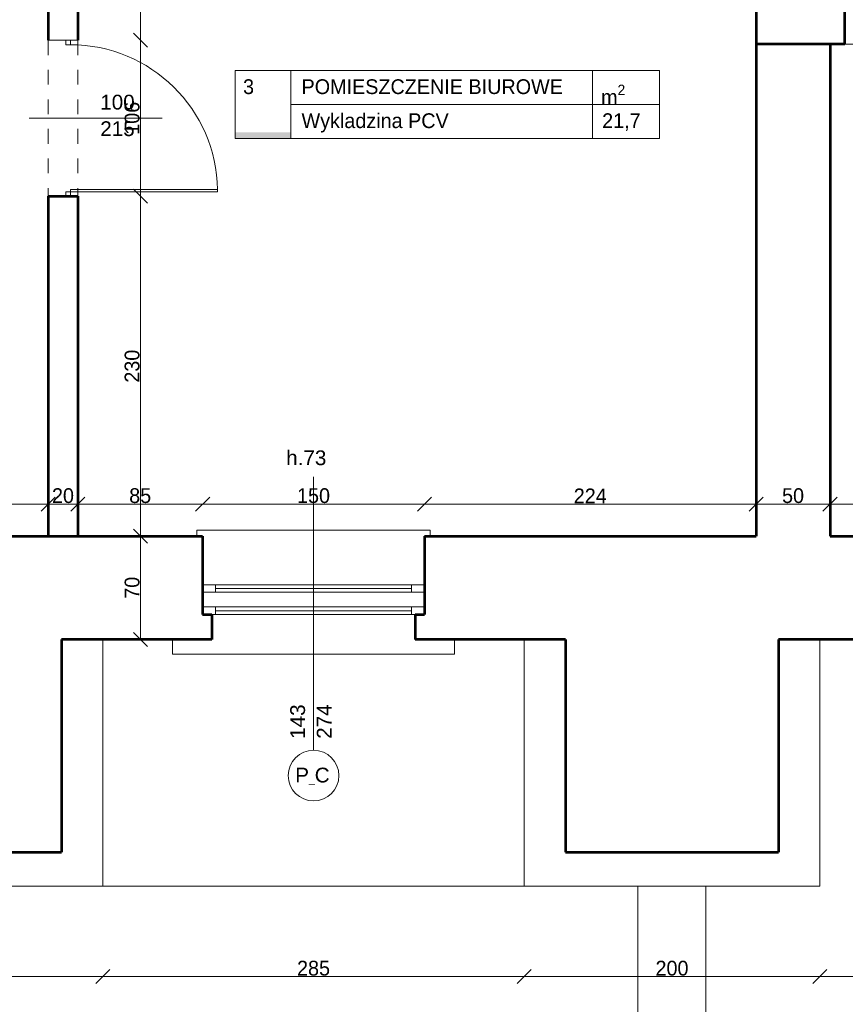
# Model space of a CAD drawing. Header units: inches. Extents: x -21887 to 84279, y -131485 to 67836.
# Tile 40 of 256: x 12188 to 17773, y -28139 to -21474. Entities that reach past the tile are written whole.
import ezdxf

# ---------------------------------------------------------------- set-up
doc = ezdxf.new("R2010")
doc.units = ezdxf.units.IN
doc.header["$MEASUREMENT"] = 0
doc.linetypes.add('Dashed', pattern=[400, 200, -200])
doc.linetypes.add('Dashed copy', pattern=[200, 100, -100])
doc.layers.get('0').update_dxf_attribs({"lineweight": 13})
doc.layers.get('Defpoints').update_dxf_attribs({"lineweight": 13})
for name, color, linetype, lineweight in [('AI_MURY', 7, 'Continuous', 53), ('Dimensioning', 7, 'Continuous', 13), ('DRZWI', 7, 'Continuous', 13), ('dzialowki', 7, 'Continuous', 53), ('OPISY TABELKI', 7, 'Continuous', 13), ('PODCIAGI', 7, 'Continuous', 13)]:
    doc.layers.add(name, color=color, linetype=linetype, lineweight=lineweight)
doc.styles.add('GENERATED_STYLE_7', font='txt')
doc.styles.add('GENERATED_STYLE_8', font='txt')
doc.styles.add('GENERATED_STYLE_9', font='txt')
doc.styles.add('Style-Courier New', font='txt')
doc.dimstyles.new('Dimstyle_4', dxfattribs={"dimtxt": 100, "dimasz": 95, "dimexe": 0, "dimexo": 0, "dimgap": 0.09, "dimtad": 1, "dimdec": 0, "dimlfac": 0.1, "dimzin": 0, "dimdsep": 46, "dimlunit": 5, "dimtxsty": 'GENERATED_STYLE_7', "dimblk": 'ARROWHEAD_6', "dimcen": 0.09, "dimclrd": 161, "dimclre": 161, "dimclrt": 7, "dimadec": 0, "dimazin": 0, "dimtfac": 1, "dimtdec": 0, "dimtmove": 0, "dimatfit": 3, "dimfxl": 0, "dimtolj": 1, "dimtzin": 0, "dimarcsym": 0})
doc.dimstyles.new('Dimstyle_5', dxfattribs={"dimtxt": 100, "dimasz": 95, "dimexe": 0.18, "dimexo": 0, "dimgap": 0.09, "dimtad": 1, "dimtih": 1, "dimtoh": 1, "dimdec": 0, "dimlfac": 0.1, "dimzin": 0, "dimdsep": 46, "dimlunit": 5, "dimtxsty": 'GENERATED_STYLE_7', "dimblk": 'ARROWHEAD_6', "dimcen": 0.09, "dimclrd": 161, "dimclre": 161, "dimclrt": 7, "dimadec": 0, "dimazin": 0, "dimtfac": 1, "dimtdec": 0, "dimtmove": 0, "dimatfit": 3, "dimfxl": 0, "dimtolj": 1, "dimtzin": 0, "dimarcsym": 0})

# ---------------------------------------------------------------- blocks, each defined once
blk = doc.blocks.new('ARROWHEAD_6')
at = {"color": 0, "linetype": 'Continuous'}
for p, q in [((0, 0), (-1, 0)), ((-0.5, -0.5), (0.5, 0.5))]:
    blk.add_line(p, q, dxfattribs=at)
blk = doc.blocks.new('*U183')
at = {"layer": 'Defpoints', "color": 0, "linetype": 'Continuous'}
for p in [(-270, -24609.3), (56990.5, -24609.3), (57180.5, -28359.3)]:
    blk.add_point(p, dxfattribs=at)
at = {"layer": 'Dimensioning', "color": 161, "linetype": 'Continuous', "lineweight": -2}
for p, q in [((-269.9, -24609.3), (-270, -24609.3)), ((-270, -28264.3), (-270, -24704.3)), ((-269.9, -28359.3), (-270, -28359.3))]:
    blk.add_line(p, q, dxfattribs=at)
at = {"layer": 'Dimensioning', "color": 161, "linetype": 'Continuous', "lineweight": -2, "xscale": 95, "yscale": 95, "zscale": 95}
for p, rotation in [((-270, -24609.3), 90), ((-270, -28359.3), 270)]:
    blk.add_blockref('ARROWHEAD_6', p, dxfattribs=dict(at, rotation=rotation))
at = {"layer": 'Dimensioning', "color": 7, "linetype": 'Continuous', "insert": (-326.3, -26484.3), "char_height": 100, "attachment_point": 5, "rotation": 90, "style": 'GENERATED_STYLE_7'}
blk.add_mtext('375', dxfattribs=at)
blk = doc.blocks.new('*D1913')
at = {"layer": 'Defpoints'}
for p in [(-270, -24609.3), (56990.5, -24609.3), (-270, -26484.3), (57180.5, -28359.3)]:
    blk.add_point(p, dxfattribs=at)
at = {"layer": 'Dimensioning', "color": 161, "linetype": 'Continuous'}
blk.add_blockref('*U183', (0, 0), dxfattribs=at)
blk = doc.blocks.new('*U184')
at = {"layer": 'Defpoints', "color": 0, "linetype": 'Continuous'}
for p in [(-270, -21459.3), (57580.5, -21459.3), (56990.5, -24609.3)]:
    blk.add_point(p, dxfattribs=at)
at = {"layer": 'Dimensioning', "color": 161, "linetype": 'Continuous', "lineweight": -2}
for p, q in [((-269.9, -21459.3), (-270, -21459.3)), ((-270, -24514.3), (-270, -21554.3)), ((-269.9, -24609.3), (-270, -24609.3))]:
    blk.add_line(p, q, dxfattribs=at)
at = {"layer": 'Dimensioning', "color": 161, "linetype": 'Continuous', "lineweight": -2, "xscale": 95, "yscale": 95, "zscale": 95}
for p, rotation in [((-270, -21459.3), 90), ((-270, -24609.3), 270)]:
    blk.add_blockref('ARROWHEAD_6', p, dxfattribs=dict(at, rotation=rotation))
at = {"layer": 'Dimensioning', "color": 7, "linetype": 'Continuous', "insert": (-326.3, -23034.3), "char_height": 100, "attachment_point": 5, "rotation": 90, "style": 'GENERATED_STYLE_7'}
blk.add_mtext('315', dxfattribs=at)
blk = doc.blocks.new('*U1771')
at = {"layer": 'Defpoints'}
for p in [(122.4, -22997.2), (122.4, -23034.3), (57973, -22997.2), (57383, -26147.2)]:
    blk.add_point(p, dxfattribs=at)
at = {"layer": 'Dimensioning', "color": 161, "linetype": 'Continuous'}
blk.add_blockref('*U184', (392.5, -1537.9), dxfattribs=at)
blk = doc.blocks.new('*D1914')
at = {"layer": 'Defpoints'}
for p in [(122.4, 0), (122.4, -22997.2), (57973, -22997.2), (57383, -26147.2)]:
    blk.add_point(p, dxfattribs=at)
at = {"layer": 'Dimensioning', "color": 161, "linetype": 'Continuous'}
blk.add_blockref('*U1771', (0, 0), dxfattribs=at)
blk = doc.blocks.new('*U375')
at = {"layer": 'Defpoints', "color": 0, "linetype": 'Continuous'}
for p in [(-3768.9, -27324.3), (62095.5, -27324.3), (62070.5, -30824.3)]:
    blk.add_point(p, dxfattribs=at)
at = {"layer": 'Dimensioning', "color": 161, "linetype": 'Continuous', "lineweight": -2}
for p, q in [((-3768.7, -27324.3), (-3768.9, -27324.3)), ((-3768.9, -30729.3), (-3768.9, -27419.3)), ((-3768.7, -30824.3), (-3768.9, -30824.3))]:
    blk.add_line(p, q, dxfattribs=at)
at = {"layer": 'Dimensioning', "color": 161, "linetype": 'Continuous', "lineweight": -2, "xscale": 95, "yscale": 95, "zscale": 95}
for p, rotation in [((-3768.9, -27324.3), 90), ((-3768.9, -30824.3), 270)]:
    blk.add_blockref('ARROWHEAD_6', p, dxfattribs=dict(at, rotation=rotation))
at = {"layer": 'Dimensioning', "color": 7, "linetype": 'Continuous', "insert": (-3825.2, -29074.3), "char_height": 100, "attachment_point": 5, "rotation": 90, "style": 'GENERATED_STYLE_7'}
blk.add_mtext('350', dxfattribs=at)
blk = doc.blocks.new('*D2395')
at = {"layer": 'Defpoints'}
for p in [(-3768.9, -27324.3), (62095.5, -27324.3), (-3768.9, -29074.3), (62070.5, -30824.3)]:
    blk.add_point(p, dxfattribs=at)
at = {"layer": 'Dimensioning', "color": 161, "linetype": 'Continuous'}
blk.add_blockref('*U375', (0, 0), dxfattribs=at)
blk = doc.blocks.new('*U376')
at = {"layer": 'Defpoints', "color": 0, "linetype": 'Continuous'}
for p in [(-3768.9, -23758.2), (61880.5, -23758.2), (62095.5, -27324.3)]:
    blk.add_point(p, dxfattribs=at)
at = {"layer": 'Dimensioning', "color": 161, "linetype": 'Continuous', "lineweight": -2}
for p, q in [((-3768.7, -23758.2), (-3768.9, -23758.2)), ((-3768.9, -27229.3), (-3768.9, -23853.2)), ((-3768.7, -27324.3), (-3768.9, -27324.3))]:
    blk.add_line(p, q, dxfattribs=at)
at = {"layer": 'Dimensioning', "color": 161, "linetype": 'Continuous', "lineweight": -2, "xscale": 95, "yscale": 95, "zscale": 95}
for p, rotation in [((-3768.9, -23758.2), 90), ((-3768.9, -27324.3), 270)]:
    blk.add_blockref('ARROWHEAD_6', p, dxfattribs=dict(at, rotation=rotation))
at = {"layer": 'Dimensioning', "color": 7, "linetype": 'Continuous', "insert": (-3825.2, -25541.2), "char_height": 100, "attachment_point": 5, "rotation": 90, "style": 'GENERATED_STYLE_7'}
blk.add_mtext('357', dxfattribs=at)
blk = doc.blocks.new('*U1772')
at = {"layer": 'Defpoints'}
for p in [(-2777.6, -24404.3), (62871.9, -24404.3), (-2777.6, -25541.2), (63086.9, -27970.5)]:
    blk.add_point(p, dxfattribs=at)
at = {"layer": 'Dimensioning', "color": 161, "linetype": 'Continuous'}
blk.add_blockref('*U376', (991.3, -646.2), dxfattribs=at)
blk = doc.blocks.new('*D2396')
at = {"layer": 'Defpoints'}
for p in [(-2777.6, 0), (-2777.6, -24404.3), (62871.9, -24404.3), (63086.9, -27970.5)]:
    blk.add_point(p, dxfattribs=at)
at = {"layer": 'Dimensioning', "color": 161, "linetype": 'Continuous'}
blk.add_blockref('*U1772', (0, 0), dxfattribs=at)
blk = doc.blocks.new('*U377')
at = {"layer": 'Defpoints', "color": 0, "linetype": 'Continuous'}
for p in [(-3768.9, -21459.3), (61832.4, -21459.3), (61880.5, -23758.2)]:
    blk.add_point(p, dxfattribs=at)
at = {"layer": 'Dimensioning', "color": 161, "linetype": 'Continuous', "lineweight": -2}
for p, q in [((-3768.7, -21459.3), (-3768.9, -21459.3)), ((-3768.9, -23663.2), (-3768.9, -21554.3)), ((-3768.7, -23758.2), (-3768.9, -23758.2))]:
    blk.add_line(p, q, dxfattribs=at)
at = {"layer": 'Dimensioning', "color": 161, "linetype": 'Continuous', "lineweight": -2, "xscale": 95, "yscale": 95, "zscale": 95}
for p, rotation in [((-3768.9, -21459.3), 90), ((-3768.9, -23758.2), 270)]:
    blk.add_blockref('ARROWHEAD_6', p, dxfattribs=dict(at, rotation=rotation))
at = {"layer": 'Dimensioning', "color": 7, "linetype": 'Continuous', "insert": (-3825.2, -22608.7), "char_height": 100, "attachment_point": 5, "rotation": 90, "style": 'GENERATED_STYLE_7'}
blk.add_mtext('230', dxfattribs=at)
blk = doc.blocks.new('*U1773')
at = {"layer": 'Defpoints'}
for p in [(-3488.6, -22004), (62112.7, -22004), (-3488.6, -22608.7), (62160.9, -24302.8)]:
    blk.add_point(p, dxfattribs=at)
at = {"layer": 'Dimensioning', "color": 161, "linetype": 'Continuous'}
blk.add_blockref('*U377', (280.3, -544.7), dxfattribs=at)
blk = doc.blocks.new('*D2397')
at = {"layer": 'Defpoints'}
for p in [(-3488.6, 0), (-3488.6, -22004), (62112.7, -22004), (62160.9, -24302.8)]:
    blk.add_point(p, dxfattribs=at)
at = {"layer": 'Dimensioning', "color": 161, "linetype": 'Continuous'}
blk.add_blockref('*U1773', (0, 0), dxfattribs=at)
blk = doc.blocks.new('*U385')
at = {"layer": 'Defpoints', "color": 0, "linetype": 'Continuous'}
for p in [(4587.2, -24861.2), (52873.8, -24861.2), (48910.5, -26299.3)]:
    blk.add_point(p, dxfattribs=at)
at = {"layer": 'Dimensioning', "color": 161, "linetype": 'Continuous', "lineweight": -2}
for p, q in [((4587.4, -24861.2), (4587.2, -24861.2)), ((4587.2, -26204.3), (4587.2, -24956.2)), ((4587.4, -26299.3), (4587.2, -26299.3))]:
    blk.add_line(p, q, dxfattribs=at)
at = {"layer": 'Dimensioning', "color": 161, "linetype": 'Continuous', "lineweight": -2, "xscale": 95, "yscale": 95, "zscale": 95}
for p, rotation in [((4587.2, -24861.2), 90), ((4587.2, -26299.3), 270)]:
    blk.add_blockref('ARROWHEAD_6', p, dxfattribs=dict(at, rotation=rotation))
at = {"layer": 'Dimensioning', "color": 7, "linetype": 'Continuous', "insert": (4532.8, -25580.3), "char_height": 100, "attachment_point": 5, "rotation": 90, "style": 'GENERATED_STYLE_7'}
blk.add_mtext('144', dxfattribs=at)
blk = doc.blocks.new('*D2461')
at = {"layer": 'Defpoints'}
for p in [(4587.2, -24861.2), (52873.8, -24861.2), (4587.2, -25580.3), (48910.5, -26299.3)]:
    blk.add_point(p, dxfattribs=at)
at = {"layer": 'Dimensioning', "color": 161, "linetype": 'Continuous'}
blk.add_blockref('*U385', (0, 0), dxfattribs=at)
blk = doc.blocks.new('*U386')
at = {"layer": 'Defpoints', "color": 0, "linetype": 'Continuous'}
for p in [(12797.4, -24969.3), (13004.7, -24969.3), (12797.4, -25669.3)]:
    blk.add_point(p, dxfattribs=at)
at = {"layer": 'Dimensioning', "color": 161, "linetype": 'Continuous', "lineweight": -2}
for p, q in [((13004.6, -24969.3), (13004.7, -24969.3)), ((13004.7, -25574.3), (13004.7, -25064.3)), ((13004.6, -25669.3), (13004.7, -25669.3))]:
    blk.add_line(p, q, dxfattribs=at)
at = {"layer": 'Dimensioning', "color": 161, "linetype": 'Continuous', "lineweight": -2, "xscale": 95, "yscale": 95, "zscale": 95}
for p, rotation in [((13004.7, -24969.3), 90), ((13004.7, -25669.3), 270)]:
    blk.add_blockref('ARROWHEAD_6', p, dxfattribs=dict(at, rotation=rotation))
at = {"layer": 'Dimensioning', "color": 7, "linetype": 'Continuous', "insert": (12948.5, -25319.3), "char_height": 100, "attachment_point": 5, "rotation": 90, "style": 'GENERATED_STYLE_7'}
blk.add_mtext('70', dxfattribs=at)
blk = doc.blocks.new('*D2466')
at = {"layer": 'Defpoints'}
for p in [(12797.4, -24969.3), (13004.7, -24969.3), (13004.7, -25319.3), (12797.4, -25669.3)]:
    blk.add_point(p, dxfattribs=at)
at = {"layer": 'Dimensioning', "color": 161, "linetype": 'Continuous'}
blk.add_blockref('*U386', (0, 0), dxfattribs=at)
blk = doc.blocks.new('*U387')
at = {"layer": 'Defpoints', "color": 0, "linetype": 'Continuous'}
for p in [(12380.5, -22669.3), (13004.7, -22669.3), (12797.4, -24969.3)]:
    blk.add_point(p, dxfattribs=at)
at = {"layer": 'Dimensioning', "color": 161, "linetype": 'Continuous', "lineweight": -2}
for p, q in [((13004.6, -22669.3), (13004.7, -22669.3)), ((13004.7, -24874.3), (13004.7, -22764.3)), ((13004.6, -24969.3), (13004.7, -24969.3))]:
    blk.add_line(p, q, dxfattribs=at)
at = {"layer": 'Dimensioning', "color": 161, "linetype": 'Continuous', "lineweight": -2, "xscale": 95, "yscale": 95, "zscale": 95}
for p, rotation in [((13004.7, -22669.3), 90), ((13004.7, -24969.3), 270)]:
    blk.add_blockref('ARROWHEAD_6', p, dxfattribs=dict(at, rotation=rotation))
at = {"layer": 'Dimensioning', "color": 7, "linetype": 'Continuous', "insert": (12948.5, -23819.3), "char_height": 100, "attachment_point": 5, "rotation": 90, "style": 'GENERATED_STYLE_7'}
blk.add_mtext('230', dxfattribs=at)
blk = doc.blocks.new('*D2467')
at = {"layer": 'Defpoints'}
for p in [(12380.5, -22669.3), (13004.7, -22669.3), (13004.7, -23819.3), (12797.4, -24969.3)]:
    blk.add_point(p, dxfattribs=at)
at = {"layer": 'Dimensioning', "color": 161, "linetype": 'Continuous'}
blk.add_blockref('*U387', (0, 0), dxfattribs=at)
blk = doc.blocks.new('*U388')
at = {"layer": 'Defpoints', "color": 0, "linetype": 'Continuous'}
for p in [(12407.1, -21612.9), (13004.7, -21612.9), (12380.5, -22669.3)]:
    blk.add_point(p, dxfattribs=at)
at = {"layer": 'Dimensioning', "color": 161, "linetype": 'Continuous', "lineweight": -2}
for p, q in [((13004.6, -21612.9), (13004.7, -21612.9)), ((13004.7, -22574.3), (13004.7, -21707.9)), ((13004.6, -22669.3), (13004.7, -22669.3))]:
    blk.add_line(p, q, dxfattribs=at)
at = {"layer": 'Dimensioning', "color": 161, "linetype": 'Continuous', "lineweight": -2, "xscale": 95, "yscale": 95, "zscale": 95}
for p, rotation in [((13004.7, -21612.9), 90), ((13004.7, -22669.3), 270)]:
    blk.add_blockref('ARROWHEAD_6', p, dxfattribs=dict(at, rotation=rotation))
at = {"layer": 'Dimensioning', "color": 7, "linetype": 'Continuous', "insert": (12948.5, -22141.1), "char_height": 100, "attachment_point": 5, "rotation": 90, "style": 'GENERATED_STYLE_7'}
blk.add_mtext('106', dxfattribs=at)
blk = doc.blocks.new('*D2468')
at = {"layer": 'Defpoints'}
for p in [(12407.1, -21612.9), (13004.7, -21612.9), (13004.7, -22141.1), (12380.5, -22669.3)]:
    blk.add_point(p, dxfattribs=at)
at = {"layer": 'Dimensioning', "color": 161, "linetype": 'Continuous'}
blk.add_blockref('*U388', (0, 0), dxfattribs=at)
blk = doc.blocks.new('*U389')
at = {"layer": 'Defpoints', "color": 0, "linetype": 'Continuous'}
for p in [(12797.4, -20239.3), (13004.7, -20239.3), (12407.1, -21612.9)]:
    blk.add_point(p, dxfattribs=at)
at = {"layer": 'Dimensioning', "color": 161, "linetype": 'Continuous', "lineweight": -2}
for p, q in [((13004.6, -20239.3), (13004.7, -20239.3)), ((13004.7, -21517.9), (13004.7, -20334.3)), ((13004.6, -21612.9), (13004.7, -21612.9))]:
    blk.add_line(p, q, dxfattribs=at)
at = {"layer": 'Dimensioning', "color": 161, "linetype": 'Continuous', "lineweight": -2, "xscale": 95, "yscale": 95, "zscale": 95}
for p, rotation in [((13004.7, -20239.3), 90), ((13004.7, -21612.9), 270)]:
    blk.add_blockref('ARROWHEAD_6', p, dxfattribs=dict(at, rotation=rotation))
at = {"layer": 'Dimensioning', "color": 7, "linetype": 'Continuous', "insert": (12948.5, -20926.1), "char_height": 100, "attachment_point": 5, "rotation": 90, "style": 'GENERATED_STYLE_7'}
blk.add_mtext('137', dxfattribs=at)
blk = doc.blocks.new('*D2469')
at = {"layer": 'Defpoints'}
for p in [(12797.4, -20239.3), (13004.7, -20239.3), (13004.7, -20926.1), (12407.1, -21612.9)]:
    blk.add_point(p, dxfattribs=at)
at = {"layer": 'Dimensioning', "color": 161, "linetype": 'Continuous'}
blk.add_blockref('*U389', (0, 0), dxfattribs=at)
blk = doc.blocks.new('*U1315')
at = {"layer": 'Defpoints', "color": 0, "linetype": 'Continuous'}
for p in [(12750.5, -26748.1), (11030.5, -27219.8), (12750.5, -27951.3)]:
    blk.add_point(p, dxfattribs=at)
at = {"layer": 'Dimensioning', "color": 161, "linetype": 'Continuous', "lineweight": -2}
for p, q in [((11030.5, -27951.1), (11030.5, -27951.4)), ((11125.5, -27951.3), (12655.5, -27951.3)), ((12750.5, -27951.1), (12750.5, -27951.4))]:
    blk.add_line(p, q, dxfattribs=at)
at = {"layer": 'Dimensioning', "color": 161, "linetype": 'Continuous', "lineweight": -2, "xscale": 95, "yscale": 95, "zscale": 95, "rotation": 180}
blk.add_blockref('ARROWHEAD_6', (11030.5, -27951.3), dxfattribs=at)
at = {"layer": 'Dimensioning', "color": 161, "linetype": 'Continuous', "lineweight": -2, "xscale": 95, "yscale": 95, "zscale": 95}
blk.add_blockref('ARROWHEAD_6', (12750.5, -27951.3), dxfattribs=at)
at = {"layer": 'Dimensioning', "color": 7, "linetype": 'Continuous', "insert": (11890.5, -27896.2), "char_height": 100, "attachment_point": 5, "style": 'GENERATED_STYLE_7'}
blk.add_mtext('172', dxfattribs=at)
blk = doc.blocks.new('*D2477')
at = {"layer": 'Defpoints'}
for p in [(12750.5, -26748.1), (11030.5, -27219.8), (11890.5, -27951.3), (12750.5, -27951.3)]:
    blk.add_point(p, dxfattribs=at)
at = {"layer": 'Dimensioning', "color": 161, "linetype": 'Continuous'}
blk.add_blockref('*U1315', (0, 0), dxfattribs=at)
blk = doc.blocks.new('*U1316')
at = {"layer": 'Defpoints', "color": 0, "linetype": 'Continuous'}
for p in [(12750.5, -26748.1), (15600.5, -26842.4), (15600.5, -27951.3)]:
    blk.add_point(p, dxfattribs=at)
at = {"layer": 'Dimensioning', "color": 161, "linetype": 'Continuous', "lineweight": -2}
for p, q in [((12750.5, -27951.1), (12750.5, -27951.4)), ((12845.5, -27951.3), (15505.5, -27951.3)), ((15600.5, -27951.1), (15600.5, -27951.4))]:
    blk.add_line(p, q, dxfattribs=at)
at = {"layer": 'Dimensioning', "color": 161, "linetype": 'Continuous', "lineweight": -2, "xscale": 95, "yscale": 95, "zscale": 95, "rotation": 180}
blk.add_blockref('ARROWHEAD_6', (12750.5, -27951.3), dxfattribs=at)
at = {"layer": 'Dimensioning', "color": 161, "linetype": 'Continuous', "lineweight": -2, "xscale": 95, "yscale": 95, "zscale": 95}
blk.add_blockref('ARROWHEAD_6', (15600.5, -27951.3), dxfattribs=at)
at = {"layer": 'Dimensioning', "color": 7, "linetype": 'Continuous', "insert": (14175.5, -27895), "char_height": 100, "attachment_point": 5, "style": 'GENERATED_STYLE_7'}
blk.add_mtext('285', dxfattribs=at)
blk = doc.blocks.new('*D2478')
at = {"layer": 'Defpoints'}
for p in [(12750.5, -26748.1), (15600.5, -26842.4), (14175.5, -27951.3), (15600.5, -27951.3)]:
    blk.add_point(p, dxfattribs=at)
at = {"layer": 'Dimensioning', "color": 161, "linetype": 'Continuous'}
blk.add_blockref('*U1316', (0, 0), dxfattribs=at)
blk = doc.blocks.new('*U1317')
at = {"layer": 'Defpoints', "color": 0, "linetype": 'Continuous'}
for p in [(15600.5, -26842.4), (17600.5, -26842.4), (17600.5, -27951.3)]:
    blk.add_point(p, dxfattribs=at)
at = {"layer": 'Dimensioning', "color": 161, "linetype": 'Continuous', "lineweight": -2}
for p, q in [((15600.5, -27951.1), (15600.5, -27951.4)), ((15695.5, -27951.3), (17505.5, -27951.3)), ((17600.5, -27951.1), (17600.5, -27951.4))]:
    blk.add_line(p, q, dxfattribs=at)
at = {"layer": 'Dimensioning', "color": 161, "linetype": 'Continuous', "lineweight": -2, "xscale": 95, "yscale": 95, "zscale": 95, "rotation": 180}
blk.add_blockref('ARROWHEAD_6', (15600.5, -27951.3), dxfattribs=at)
at = {"layer": 'Dimensioning', "color": 161, "linetype": 'Continuous', "lineweight": -2, "xscale": 95, "yscale": 95, "zscale": 95}
blk.add_blockref('ARROWHEAD_6', (17600.5, -27951.3), dxfattribs=at)
at = {"layer": 'Dimensioning', "color": 7, "linetype": 'Continuous', "insert": (16600.5, -27895), "char_height": 100, "attachment_point": 5, "style": 'GENERATED_STYLE_7'}
blk.add_mtext('200', dxfattribs=at)
blk = doc.blocks.new('*D2479')
at = {"layer": 'Defpoints'}
for p in [(15600.5, -26842.4), (17600.5, -26842.4), (16600.5, -27951.3), (17600.5, -27951.3)]:
    blk.add_point(p, dxfattribs=at)
at = {"layer": 'Dimensioning', "color": 161, "linetype": 'Continuous'}
blk.add_blockref('*U1317', (0, 0), dxfattribs=at)
blk = doc.blocks.new('*U1318')
at = {"layer": 'Defpoints', "color": 0, "linetype": 'Continuous'}
for p in [(17600.5, -26842.4), (20450.5, -26819.3), (20450.5, -27951.3)]:
    blk.add_point(p, dxfattribs=at)
at = {"layer": 'Dimensioning', "color": 161, "linetype": 'Continuous', "lineweight": -2}
for p, q in [((17600.5, -27951.1), (17600.5, -27951.4)), ((17695.5, -27951.3), (20355.5, -27951.3)), ((20450.5, -27951.1), (20450.5, -27951.4))]:
    blk.add_line(p, q, dxfattribs=at)
at = {"layer": 'Dimensioning', "color": 161, "linetype": 'Continuous', "lineweight": -2, "xscale": 95, "yscale": 95, "zscale": 95, "rotation": 180}
blk.add_blockref('ARROWHEAD_6', (17600.5, -27951.3), dxfattribs=at)
at = {"layer": 'Dimensioning', "color": 161, "linetype": 'Continuous', "lineweight": -2, "xscale": 95, "yscale": 95, "zscale": 95}
blk.add_blockref('ARROWHEAD_6', (20450.5, -27951.3), dxfattribs=at)
at = {"layer": 'Dimensioning', "color": 7, "linetype": 'Continuous', "insert": (19025.5, -27895), "char_height": 100, "attachment_point": 5, "style": 'GENERATED_STYLE_7'}
blk.add_mtext('285', dxfattribs=at)
blk = doc.blocks.new('*D2480')
at = {"layer": 'Defpoints'}
for p in [(17600.5, -26842.4), (20450.5, -26819.3), (19025.5, -27951.3), (20450.5, -27951.3)]:
    blk.add_point(p, dxfattribs=at)
at = {"layer": 'Dimensioning', "color": 161, "linetype": 'Continuous'}
blk.add_blockref('*U1318', (0, 0), dxfattribs=at)
blk = doc.blocks.new('*U1375')
at = {"layer": 'Defpoints', "color": 0, "linetype": 'Continuous'}
for p in [(12380.5, -24752.4), (11030.5, -24969.3), (12380.5, -24969.3)]:
    blk.add_point(p, dxfattribs=at)
at = {"layer": 'Dimensioning', "color": 161, "linetype": 'Continuous', "lineweight": -2}
for p, q in [((11030.5, -24752.6), (11030.5, -24752.3)), ((11125.5, -24752.4), (12285.5, -24752.4)), ((12380.5, -24752.6), (12380.5, -24752.3))]:
    blk.add_line(p, q, dxfattribs=at)
at = {"layer": 'Dimensioning', "color": 161, "linetype": 'Continuous', "lineweight": -2, "xscale": 95, "yscale": 95, "zscale": 95, "rotation": 180}
blk.add_blockref('ARROWHEAD_6', (11030.5, -24752.4), dxfattribs=at)
at = {"layer": 'Dimensioning', "color": 161, "linetype": 'Continuous', "lineweight": -2, "xscale": 95, "yscale": 95, "zscale": 95}
blk.add_blockref('ARROWHEAD_6', (12380.5, -24752.4), dxfattribs=at)
at = {"layer": 'Dimensioning', "color": 7, "linetype": 'Continuous', "insert": (11705.5, -24696.1), "char_height": 100, "attachment_point": 5, "style": 'GENERATED_STYLE_7'}
blk.add_mtext('135', dxfattribs=at)
blk = doc.blocks.new('*D2583')
at = {"layer": 'Defpoints'}
for p in [(11705.5, -24752.4), (12380.5, -24752.4), (11030.5, -24969.3), (12380.5, -24969.3)]:
    blk.add_point(p, dxfattribs=at)
at = {"layer": 'Dimensioning', "color": 161, "linetype": 'Continuous'}
blk.add_blockref('*U1375', (0, 0), dxfattribs=at)
blk = doc.blocks.new('*U1376')
at = {"layer": 'Defpoints', "color": 0, "linetype": 'Continuous'}
for p in [(12580.5, -24752.4), (12380.5, -24969.3), (12580.5, -24969.3)]:
    blk.add_point(p, dxfattribs=at)
at = {"layer": 'Dimensioning', "color": 161, "linetype": 'Continuous', "lineweight": -2}
for p, q in [((12380.5, -24752.6), (12380.5, -24752.3)), ((12475.5, -24752.4), (12485.5, -24752.4)), ((12580.5, -24752.6), (12580.5, -24752.3))]:
    blk.add_line(p, q, dxfattribs=at)
at = {"layer": 'Dimensioning', "color": 161, "linetype": 'Continuous', "lineweight": -2, "xscale": 95, "yscale": 95, "zscale": 95, "rotation": 180}
blk.add_blockref('ARROWHEAD_6', (12380.5, -24752.4), dxfattribs=at)
at = {"layer": 'Dimensioning', "color": 161, "linetype": 'Continuous', "lineweight": -2, "xscale": 95, "yscale": 95, "zscale": 95}
blk.add_blockref('ARROWHEAD_6', (12580.5, -24752.4), dxfattribs=at)
at = {"layer": 'Dimensioning', "color": 7, "linetype": 'Continuous', "insert": (12480.5, -24696.1), "char_height": 100, "attachment_point": 5, "style": 'GENERATED_STYLE_7'}
blk.add_mtext('20', dxfattribs=at)
blk = doc.blocks.new('*D2584')
at = {"layer": 'Defpoints'}
for p in [(12480.5, -24752.4), (12580.5, -24752.4), (12380.5, -24969.3), (12580.5, -24969.3)]:
    blk.add_point(p, dxfattribs=at)
at = {"layer": 'Dimensioning', "color": 161, "linetype": 'Continuous'}
blk.add_blockref('*U1376', (0, 0), dxfattribs=at)
blk = doc.blocks.new('*U1377')
at = {"layer": 'Defpoints', "color": 0, "linetype": 'Continuous'}
for p in [(13425.5, -24752.4), (12580.5, -24969.3), (13425.5, -25016.8)]:
    blk.add_point(p, dxfattribs=at)
at = {"layer": 'Dimensioning', "color": 161, "linetype": 'Continuous', "lineweight": -2}
for p, q in [((12580.5, -24752.6), (12580.5, -24752.3)), ((12675.5, -24752.4), (13330.5, -24752.4)), ((13425.5, -24752.6), (13425.5, -24752.3))]:
    blk.add_line(p, q, dxfattribs=at)
at = {"layer": 'Dimensioning', "color": 161, "linetype": 'Continuous', "lineweight": -2, "xscale": 95, "yscale": 95, "zscale": 95, "rotation": 180}
blk.add_blockref('ARROWHEAD_6', (12580.5, -24752.4), dxfattribs=at)
at = {"layer": 'Dimensioning', "color": 161, "linetype": 'Continuous', "lineweight": -2, "xscale": 95, "yscale": 95, "zscale": 95}
blk.add_blockref('ARROWHEAD_6', (13425.5, -24752.4), dxfattribs=at)
at = {"layer": 'Dimensioning', "color": 7, "linetype": 'Continuous', "insert": (13003, -24696.1), "char_height": 100, "attachment_point": 5, "style": 'GENERATED_STYLE_7'}
blk.add_mtext('85', dxfattribs=at)
blk = doc.blocks.new('*D2585')
at = {"layer": 'Defpoints'}
for p in [(13003, -24752.4), (13425.5, -24752.4), (12580.5, -24969.3), (13425.5, -25016.8)]:
    blk.add_point(p, dxfattribs=at)
at = {"layer": 'Dimensioning', "color": 161, "linetype": 'Continuous'}
blk.add_blockref('*U1377', (0, 0), dxfattribs=at)
blk = doc.blocks.new('*U1378')
at = {"layer": 'Defpoints', "color": 0, "linetype": 'Continuous'}
for p in [(14925.5, -24752.4), (13425.5, -25016.8), (14925.5, -25102.2)]:
    blk.add_point(p, dxfattribs=at)
at = {"layer": 'Dimensioning', "color": 161, "linetype": 'Continuous', "lineweight": -2}
for p, q in [((13425.5, -24752.6), (13425.5, -24752.3)), ((13520.5, -24752.4), (14830.5, -24752.4)), ((14925.5, -24752.6), (14925.5, -24752.3))]:
    blk.add_line(p, q, dxfattribs=at)
at = {"layer": 'Dimensioning', "color": 161, "linetype": 'Continuous', "lineweight": -2, "xscale": 95, "yscale": 95, "zscale": 95, "rotation": 180}
blk.add_blockref('ARROWHEAD_6', (13425.5, -24752.4), dxfattribs=at)
at = {"layer": 'Dimensioning', "color": 161, "linetype": 'Continuous', "lineweight": -2, "xscale": 95, "yscale": 95, "zscale": 95}
blk.add_blockref('ARROWHEAD_6', (14925.5, -24752.4), dxfattribs=at)
at = {"layer": 'Dimensioning', "color": 7, "linetype": 'Continuous', "insert": (14175.5, -24696.1), "char_height": 100, "attachment_point": 5, "style": 'GENERATED_STYLE_7'}
blk.add_mtext('150', dxfattribs=at)
blk = doc.blocks.new('*D2586')
at = {"layer": 'Defpoints'}
for p in [(14175.5, -24752.4), (14925.5, -24752.4), (13425.5, -25016.8), (14925.5, -25102.2)]:
    blk.add_point(p, dxfattribs=at)
at = {"layer": 'Dimensioning', "color": 161, "linetype": 'Continuous'}
blk.add_blockref('*U1378', (0, 0), dxfattribs=at)
blk = doc.blocks.new('*U1379')
at = {"layer": 'Defpoints', "color": 0, "linetype": 'Continuous'}
for p in [(17169.4, -24752.4), (17169.4, -24969.3), (14925.5, -25102.2)]:
    blk.add_point(p, dxfattribs=at)
at = {"layer": 'Dimensioning', "color": 161, "linetype": 'Continuous', "lineweight": -2}
for p, q in [((14925.5, -24752.6), (14925.5, -24752.3)), ((15020.5, -24752.4), (17074.4, -24752.4)), ((17169.4, -24752.6), (17169.4, -24752.3))]:
    blk.add_line(p, q, dxfattribs=at)
at = {"layer": 'Dimensioning', "color": 161, "linetype": 'Continuous', "lineweight": -2, "xscale": 95, "yscale": 95, "zscale": 95, "rotation": 180}
blk.add_blockref('ARROWHEAD_6', (14925.5, -24752.4), dxfattribs=at)
at = {"layer": 'Dimensioning', "color": 161, "linetype": 'Continuous', "lineweight": -2, "xscale": 95, "yscale": 95, "zscale": 95}
blk.add_blockref('ARROWHEAD_6', (17169.4, -24752.4), dxfattribs=at)
at = {"layer": 'Dimensioning', "color": 7, "linetype": 'Continuous', "insert": (16047.5, -24697.4), "char_height": 100, "attachment_point": 5, "style": 'GENERATED_STYLE_7'}
blk.add_mtext('224', dxfattribs=at)
blk = doc.blocks.new('*D2587')
at = {"layer": 'Defpoints'}
for p in [(16047.5, -24752.4), (17169.4, -24752.4), (17169.4, -24969.3), (14925.5, -25102.2)]:
    blk.add_point(p, dxfattribs=at)
at = {"layer": 'Dimensioning', "color": 161, "linetype": 'Continuous'}
blk.add_blockref('*U1379', (0, 0), dxfattribs=at)
blk = doc.blocks.new('*U1380')
at = {"layer": 'Defpoints', "color": 0, "linetype": 'Continuous'}
for p in [(17669.4, -24752.4), (17169.4, -24969.3), (17669.4, -24969.3)]:
    blk.add_point(p, dxfattribs=at)
at = {"layer": 'Dimensioning', "color": 161, "linetype": 'Continuous', "lineweight": -2}
for p, q in [((17169.4, -24752.6), (17169.4, -24752.3)), ((17264.4, -24752.4), (17574.4, -24752.4)), ((17669.4, -24752.6), (17669.4, -24752.3))]:
    blk.add_line(p, q, dxfattribs=at)
at = {"layer": 'Dimensioning', "color": 161, "linetype": 'Continuous', "lineweight": -2, "xscale": 95, "yscale": 95, "zscale": 95, "rotation": 180}
blk.add_blockref('ARROWHEAD_6', (17169.4, -24752.4), dxfattribs=at)
at = {"layer": 'Dimensioning', "color": 161, "linetype": 'Continuous', "lineweight": -2, "xscale": 95, "yscale": 95, "zscale": 95}
blk.add_blockref('ARROWHEAD_6', (17669.4, -24752.4), dxfattribs=at)
at = {"layer": 'Dimensioning', "color": 7, "linetype": 'Continuous', "insert": (17419.4, -24696.1), "char_height": 100, "attachment_point": 5, "style": 'GENERATED_STYLE_7'}
blk.add_mtext('50', dxfattribs=at)
blk = doc.blocks.new('*D2588')
at = {"layer": 'Defpoints'}
for p in [(17419.4, -24752.4), (17669.4, -24752.4), (17169.4, -24969.3), (17669.4, -24969.3)]:
    blk.add_point(p, dxfattribs=at)
at = {"layer": 'Dimensioning', "color": 161, "linetype": 'Continuous'}
blk.add_blockref('*U1380', (0, 0), dxfattribs=at)
blk = doc.blocks.new('*U1381')
at = {"layer": 'Defpoints', "color": 0, "linetype": 'Continuous'}
for p in [(18275.5, -24752.4), (17669.4, -24969.3), (18275.5, -25113.2)]:
    blk.add_point(p, dxfattribs=at)
at = {"layer": 'Dimensioning', "color": 161, "linetype": 'Continuous', "lineweight": -2}
for p, q in [((17669.4, -24752.6), (17669.4, -24752.3)), ((17764.4, -24752.4), (18180.5, -24752.4)), ((18275.5, -24752.6), (18275.5, -24752.3))]:
    blk.add_line(p, q, dxfattribs=at)
at = {"layer": 'Dimensioning', "color": 161, "linetype": 'Continuous', "lineweight": -2, "xscale": 95, "yscale": 95, "zscale": 95, "rotation": 180}
blk.add_blockref('ARROWHEAD_6', (17669.4, -24752.4), dxfattribs=at)
at = {"layer": 'Dimensioning', "color": 161, "linetype": 'Continuous', "lineweight": -2, "xscale": 95, "yscale": 95, "zscale": 95}
blk.add_blockref('ARROWHEAD_6', (18275.5, -24752.4), dxfattribs=at)
at = {"layer": 'Dimensioning', "color": 7, "linetype": 'Continuous', "insert": (17972.5, -24696.1), "char_height": 100, "attachment_point": 5, "style": 'GENERATED_STYLE_7'}
blk.add_mtext('61', dxfattribs=at)
blk = doc.blocks.new('*D2589')
at = {"layer": 'Defpoints'}
for p in [(17972.5, -24752.4), (18275.5, -24752.4), (17669.4, -24969.3), (18275.5, -25113.2)]:
    blk.add_point(p, dxfattribs=at)
at = {"layer": 'Dimensioning', "color": 161, "linetype": 'Continuous'}
blk.add_blockref('*U1381', (0, 0), dxfattribs=at)
blk = doc.blocks.new('*U1756')
at = {"layer": 'Defpoints', "color": 0, "linetype": 'Continuous'}
for p in [(14175.5, -25769.3), (11180.5, -43809.3), (14175.5, -47318.2)]:
    blk.add_point(p, dxfattribs=at)
at = {"layer": 'Dimensioning', "color": 161, "linetype": 'Continuous', "lineweight": -2}
for p, q in [((11180.5, -47318.1), (11180.5, -47318.4)), ((11275.5, -47318.2), (14080.5, -47318.2)), ((14175.5, -47318.1), (14175.5, -47318.4))]:
    blk.add_line(p, q, dxfattribs=at)
at = {"layer": 'Dimensioning', "color": 161, "linetype": 'Continuous', "lineweight": -2, "xscale": 95, "yscale": 95, "zscale": 95, "rotation": 180}
blk.add_blockref('ARROWHEAD_6', (11180.5, -47318.2), dxfattribs=at)
at = {"layer": 'Dimensioning', "color": 161, "linetype": 'Continuous', "lineweight": -2, "xscale": 95, "yscale": 95, "zscale": 95}
blk.add_blockref('ARROWHEAD_6', (14175.5, -47318.2), dxfattribs=at)
at = {"layer": 'Dimensioning', "color": 7, "linetype": 'Continuous', "insert": (12678, -47261.9), "char_height": 100, "attachment_point": 5, "style": 'GENERATED_STYLE_7'}
blk.add_mtext('299', dxfattribs=at)
blk = doc.blocks.new('*D3465')
at = {"layer": 'Defpoints'}
for p in [(14175.5, -25769.3), (11180.5, -43809.3), (12678, -47318.2), (14175.5, -47318.2)]:
    blk.add_point(p, dxfattribs=at)
at = {"layer": 'Dimensioning', "color": 161, "linetype": 'Continuous'}
blk.add_blockref('*U1756', (0, 0), dxfattribs=at)
blk = doc.blocks.new('*U1757')
at = {"layer": 'Defpoints', "color": 0, "linetype": 'Continuous'}
for p in [(14175.5, -25769.3), (19025.5, -25769.3), (19025.5, -47318.2)]:
    blk.add_point(p, dxfattribs=at)
at = {"layer": 'Dimensioning', "color": 161, "linetype": 'Continuous', "lineweight": -2}
for p, q in [((14175.5, -47318.1), (14175.5, -47318.4)), ((14270.5, -47318.2), (18930.5, -47318.2)), ((19025.5, -47318.1), (19025.5, -47318.4))]:
    blk.add_line(p, q, dxfattribs=at)
at = {"layer": 'Dimensioning', "color": 161, "linetype": 'Continuous', "lineweight": -2, "xscale": 95, "yscale": 95, "zscale": 95, "rotation": 180}
blk.add_blockref('ARROWHEAD_6', (14175.5, -47318.2), dxfattribs=at)
at = {"layer": 'Dimensioning', "color": 161, "linetype": 'Continuous', "lineweight": -2, "xscale": 95, "yscale": 95, "zscale": 95}
blk.add_blockref('ARROWHEAD_6', (19025.5, -47318.2), dxfattribs=at)
at = {"layer": 'Dimensioning', "color": 7, "linetype": 'Continuous', "insert": (16600.5, -47261.9), "char_height": 100, "attachment_point": 5, "style": 'GENERATED_STYLE_7'}
blk.add_mtext('485', dxfattribs=at)
blk = doc.blocks.new('*D3466')
at = {"layer": 'Defpoints'}
for p in [(14175.5, -25769.3), (19025.5, -25769.3), (16600.5, -47318.2), (19025.5, -47318.2)]:
    blk.add_point(p, dxfattribs=at)
at = {"layer": 'Dimensioning', "color": 161, "linetype": 'Continuous'}
blk.add_blockref('*U1757', (0, 0), dxfattribs=at)

msp = doc.modelspace()

# ---------------------------------------------------------------- hatches: boundary and pattern name
at = {"layer": 'OPISY TABELKI', "extrusion": (0, 0, -1)}
msp.add_hatch(color=7, dxfattribs=at).paths.add_polyline_path([(-14022.6, -22278.4), (-14022.6, -22236.3), (-13646.1, -22236.3), (-13646.1, -22278.4)], flags=16)

# ---------------------------------------------------------------- linework, layer by layer
at = {"layer": 'AI_MURY', "color": 7, "linetype": 'Continuous'}
for p, q in [((17169.4, -18364.3), (17169.4, -24969.3)), ((17769.4, -21639.3), (17769.4, -20939.3)), ((17769.4, -21639.3), (17169.4, -21639.3)), ((17669.4, -21639.3), (17669.4, -24969.3)), ((11030.5, -24969.3), (13425.5, -24969.3)), ((11030.5, -24969.3), (13425.5, -24969.3)), ((13425.5, -24969.3), (13425.5, -25499.3)), ((14925.5, -24969.3), (14925.5, -25499.3)), ((14925.5, -24969.3), (17169.4, -24969.3)), ((17669.4, -24969.3), (18275.5, -24969.3)), ((13425.5, -25499.3), (13488, -25499.3)), ((13488, -25499.3), (13488, -25669.3)), ((14863, -25499.3), (14863, -25669.3)), ((14863, -25499.3), (14925.5, -25499.3)), ((13488, -25669.3), (12470.5, -25669.3)), ((12470.5, -25669.3), (12470.5, -27109.3)), ((15880.5, -25669.3), (14863, -25669.3)), ((15880.5, -25669.3), (15880.5, -27109.3)), ((18338, -25669.3), (17320.5, -25669.3)), ((17320.5, -25669.3), (17320.5, -27109.3)), ((11030.5, -27109.3), (12470.5, -27109.3)), ((15880.5, -27109.3), (17320.5, -27109.3))]:
    msp.add_line(p, q, dxfattribs=at)
at = {"layer": 'DRZWI', "color": 220, "linetype": 'Continuous'}
for p, q in [((14175.5, -26419.7), (14175.5, -24568.9)), ((13513, -25299.3), (13425.5, -25299.3)), ((13513, -25299.3), (14838, -25299.3)), ((13513, -25299.3), (13513, -25349.3)), ((13513, -25324.3), (14838, -25324.3)), ((14838, -25299.3), (14925.5, -25299.3)), ((14838, -25299.3), (14838, -25349.3)), ((13513, -25349.3), (13425.5, -25349.3)), ((13513, -25349.3), (14838, -25349.3)), ((14838, -25349.3), (14925.5, -25349.3)), ((13513, -25449.3), (13425.5, -25449.3)), ((13513, -25449.3), (14838, -25449.3)), ((13513, -25449.3), (13513, -25499.3)), ((14838, -25449.3), (14925.5, -25449.3)), ((14838, -25449.3), (14838, -25499.3)), ((13513, -25499.3), (13488, -25499.3)), ((13513, -25474.3), (14838, -25474.3)), ((13513, -25499.3), (14838, -25499.3)), ((14838, -25499.3), (14863, -25499.3))]:
    msp.add_line(p, q, dxfattribs=at)
at = {"layer": 'DRZWI', "color": 251, "linetype": 'Continuous'}
for p, q in [((13385.5, -24929.3), (14965.5, -24929.3)), ((13385.5, -24969.3), (13385.5, -24929.3)), ((14965.5, -24969.3), (14965.5, -24929.3)), ((13221.6, -25769.3), (13221.6, -25669.3)), ((15129.4, -25769.3), (15129.4, -25669.3)), ((13221.6, -25769.3), (15129.4, -25769.3))]:
    msp.add_line(p, q, dxfattribs=at)
at = {"layer": 'DRZWI', "color": 220, "linetype": 'Continuous'}
msp.add_circle((14175.6, -26591), 171.3, dxfattribs=at)
at = {"layer": 'dzialowki', "color": 12, "linetype": 'Continuous'}
for p, q in [((12380.5, -19893.2), (12380.5, -21613.2)), ((12580.5, -20239.3), (12580.5, -21613.2)), ((12380.5, -22669.3), (12380.5, -24969.3)), ((12380.5, -22669.3), (12580.5, -22669.3)), ((12580.5, -22669.3), (12580.5, -24969.3))]:
    msp.add_line(p, q, dxfattribs=at)
at = {"layer": 'OPISY TABELKI', "color": 7, "linetype": 'Continuous'}
for p, q in [((13646.1, -21817.7), (13646.1, -22278.4)), ((13646.1, -21817.7), (16515.9, -21817.7)), ((14022.6, -21817.7), (14022.6, -22278.4)), ((16061.9, -21817.7), (16061.9, -22278.4)), ((16515.9, -21817.7), (16515.9, -22278.4)), ((14022.6, -22048), (16515.9, -22048)), ((13646.1, -22278.4), (16515.9, -22278.4))]:
    msp.add_line(p, q, dxfattribs=at)
at = {"layer": 'PODCIAGI', "color": 12, "linetype": 'Continuous'}
msp.add_line((12380.5, -21613.2), (12580.5, -21613.2), dxfattribs=at)
at = {"layer": 'PODCIAGI', "color": 5, "linetype": 'Dashed copy'}
for p, q in [((12380.5, -21613.2), (12380.5, -22669.3)), ((12580.5, -21613.2), (12580.5, -22669.3))]:
    msp.add_line(p, q, dxfattribs=at)
at = {"layer": 'PODCIAGI', "color": 5, "linetype": 'Continuous'}
for p, q in [((12500.5, -21643.2), (12500.5, -21613.2)), ((12500.5, -21643.2), (12530.5, -21643.2)), ((12530.5, -21643.2), (12530.5, -21613.2)), ((13152.3, -22139.3), (12252.3, -22139.3)), ((12500.5, -22639.3), (12530.5, -22639.3)), ((12500.5, -22669.3), (12500.5, -22639.3)), ((12530.5, -22624.3), (13526.6, -22624.3)), ((12530.5, -22639.3), (12530.5, -22624.3)), ((12530.5, -22669.3), (12530.5, -22639.3)), ((12530.5, -22639.3), (13526.6, -22639.3)), ((13526.6, -22639.3), (13526.6, -22624.3))]:
    msp.add_line(p, q, dxfattribs=at)
at = {"layer": 'PODCIAGI', "color": 49, "linetype": 'Dashed'}
msp.add_line((20269.4, -21639.3), (17769.4, -21639.3), dxfattribs=at)
at = {"layer": 'PODCIAGI', "color": 251, "linetype": 'Continuous'}
for p, q in [((12750.5, -25669.3), (12750.5, -27339.3)), ((15600.5, -25669.3), (15600.5, -27339.3)), ((17600.5, -25669.3), (17600.5, -27339.3)), ((11030.5, -27339.3), (12750.5, -27339.3)), ((15600.5, -27339.3), (17600.5, -27339.3)), ((16370.5, -27339.3), (16370.5, -37659.3)), ((16830.5, -27339.3), (16830.5, -37659.3))]:
    msp.add_line(p, q, dxfattribs=at)
at = {"layer": 'PODCIAGI', "color": 9, "linetype": 'Continuous'}
msp.add_line((12750.5, -27339.3), (15600.5, -27339.3), dxfattribs=at)
at = {"layer": 'PODCIAGI', "color": 7, "linetype": 'Continuous'}
msp.add_arc((12530.5, -22639.3), 996.2, 0.86273, 90, dxfattribs=at)

# ---------------------------------------------------------------- texts
at = {"layer": 'DRZWI', "color": 220, "char_height": 100, "attachment_point": 1, "style": 'GENERATED_STYLE_7'}
for s, insert, width in [('\\fArial|b0|i0|c238|p39;h.73', (13990.5, -24389.3), 460.863), ('\\fArial|b0|i0|c238|p39;P\\H50.000000;_\\H100.000000;C', (14051.6, -26537.2), 460.117)]:
    msp.add_mtext(s, dxfattribs=dict(at, insert=insert, width=width))
at = {"layer": 'DRZWI', "color": 220, "insert": (14017.9, -26341.8), "char_height": 100, "width": 355.178, "attachment_point": 1, "rotation": 90, "line_spacing_factor": 1.079079, "style": 'GENERATED_STYLE_7'}
msp.add_mtext('\\fArial|b0|i0|c238|p39;143\\P274', dxfattribs=at)
at = {"layer": 'OPISY TABELKI', "color": 7, "char_height": 100, "attachment_point": 1}
for s, insert, width, style in [('3', (13698.8, -21877.1), 323.775, 'GENERATED_STYLE_8'), ('POMIESZCZENIE BIUROWE           ', (14094.4, -21877.1), 2409.415, 'GENERATED_STYLE_9'), ('\\A1;m\\H70.000000;\\S2^  ;', (16120.7, -21913.8), 323.775, 'GENERATED_STYLE_9'), ('Wykladzina PCV            ', (14094.4, -22107.5), 2409.415, 'GENERATED_STYLE_9'), (' 21,7            ', (16090.9, -22107.5), 424.969, 'GENERATED_STYLE_9')]:
    msp.add_mtext(s, dxfattribs=dict(at, insert=insert, width=width, style=style))
at = {"layer": 'PODCIAGI', "color": 5, "insert": (12849.2, -21981.7), "char_height": 100, "width": 704.483, "attachment_point": 2, "line_spacing_factor": 1.079165, "style": 'GENERATED_STYLE_7'}
msp.add_mtext('\\fArial|b0|i0|c238|p39;100\\P215', dxfattribs=at)

# ---------------------------------------------------------------- dimensions: what is measured, and where the dimension line sits
at = {"layer": 'Dimensioning', "color": 161, "linetype": 'Continuous'}
for base, p1, p2, picture, middle in [((-3488.6, -22004), (62160.9, -24302.8), (62112.7, -22004), '*D2397', (-3488.6, 0)), ((-2777.6, -24404.3), (63086.9, -27970.5), (62871.9, -24404.3), '*D2396', (-2777.6, 0)), ((122.4, -22997.2), (57383, -26147.2), (57973, -22997.2), '*D1914', (122.4, 0)), ((13004.7, -20239.3), (12407.1, -21612.9), (12797.4, -20239.3), '*D2469', (13004.7, -20926.1)), ((13004.7, -21612.9), (12380.5, -22669.3), (12407.1, -21612.9), '*D2468', (13004.7, -22141.1)), ((13004.7, -22669.3), (12797.4, -24969.3), (12380.5, -22669.3), '*D2467', (13004.7, -23819.3)), ((-270, -24609.3), (57180.5, -28359.3), (56990.5, -24609.3), '*D1913', (-270, -26484.3)), ((4587.2, -24861.2), (48910.5, -26299.3), (52873.8, -24861.2), '*D2461', (4587.2, -25580.3)), ((13004.7, -24969.3), (12797.4, -25669.3), (12797.4, -24969.3), '*D2466', (13004.7, -25319.3)), ((-3768.9, -27324.3), (62070.5, -30824.3), (62095.5, -27324.3), '*D2395', (-3768.9, -29074.3))]:
    dim = msp.add_linear_dim(base=base, p1=p1, p2=p2, angle=90, dimstyle='Dimstyle_4', override={"dimtxsty": 'Style-Courier New', "dimclrd": 0, "dimclre": 161, "dimlwe": 0}, dxfattribs=at)
    dim.commit()
    dim.dimension.update_dxf_attribs({"geometry": picture, "text_midpoint": middle, "dimtype": 128})
for base, p1, p2, picture, middle in [((12380.5, -24752.4), (11030.5, -24969.3), (12380.5, -24969.3), '*D2583', (11705.5, -24752.4)), ((12580.5, -24752.4), (12380.5, -24969.3), (12580.5, -24969.3), '*D2584', (12480.5, -24752.4)), ((13425.5180538, -24752.4352175), (12580.5180538, -24969.2868952), (13425.5180538, -25016.8374274), '*D2585', (13003.0180538, -24752.4352175)), ((14925.5, -24752.4), (13425.5, -25016.8), (14925.5, -25102.2), '*D2586', (14175.5, -24752.4)), ((17169.4, -24752.4), (14925.5, -25102.2), (17169.4, -24969.3), '*D2587', (16047.5, -24752.4)), ((17669.4, -24752.4), (17169.4, -24969.3), (17669.4, -24969.3), '*D2588', (17419.4, -24752.4)), ((18275.5, -24752.4), (17669.4, -24969.3), (18275.5, -25113.2), '*D2589', (17972.5, -24752.4)), ((14175.5180538, -47318.2345535), (11180.5180538, -43809.2868952), (14175.5180538, -25769.2868952), '*D3465', (12678.0180538, -47318.2345535)), ((19025.5, -47318.2), (14175.5, -25769.3), (19025.5, -25769.3), '*D3466', (16600.5, -47318.2)), ((12750.5, -27951.3), (11030.5, -27219.8), (12750.5, -26748.1), '*D2477', (11890.5, -27951.3)), ((15600.5, -27951.3), (12750.5, -26748.1), (15600.5, -26842.4), '*D2478', (14175.5, -27951.3)), ((17600.5, -27951.3), (15600.5, -26842.4), (17600.5, -26842.4), '*D2479', (16600.5, -27951.3)), ((20450.5, -27951.3), (17600.5, -26842.4), (20450.5, -26819.3), '*D2480', (19025.5, -27951.3))]:
    dim = msp.add_linear_dim(base=base, p1=p1, p2=p2, dimstyle='Dimstyle_5', override={"dimtxsty": 'Style-Courier New', "dimclrd": 0, "dimclre": 161, "dimlwe": 0}, dxfattribs=at)
    dim.commit()
    dim.dimension.update_dxf_attribs({"geometry": picture, "text_midpoint": middle, "dimtype": 128})

doc.saveas('drawing.dxf')
